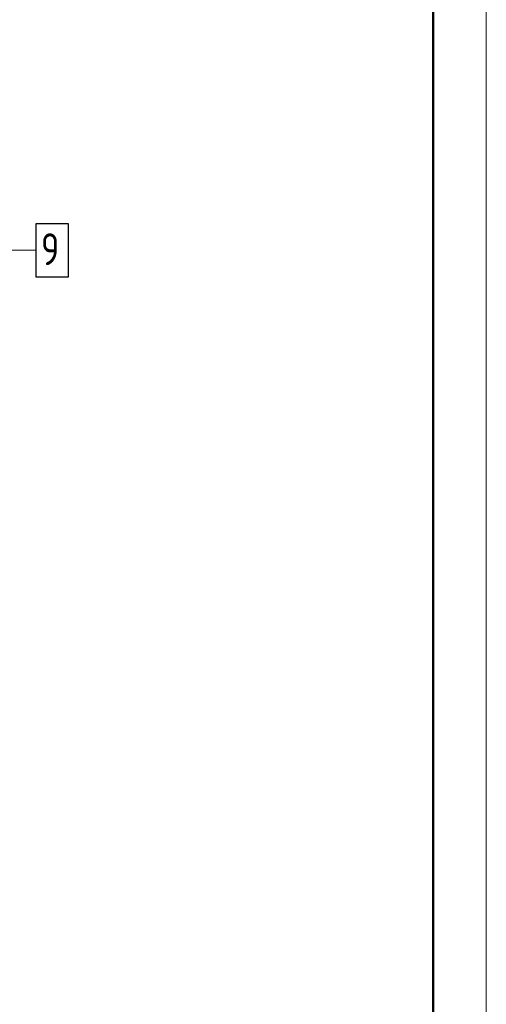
# Model space of a CAD drawing. Header units: millimetres. Extents: x 0 to 43617, y 0 to 29700.
# Tile 11 of 12: x 37609 to 42000, y 14553 to 23812. Entities that reach past the tile are written whole.
import ezdxf

# ---------------------------------------------------------------- set-up
doc = ezdxf.new("R2010")
doc.units = ezdxf.units.MM
for name, color, linetype, lineweight in [('Standard', 7, 'Continuous', 25), ('ДОП Верх по Х', 7, 'Continuous', 25), ('Позиционная метка номер позиции', 7, 'Continuous', 13)]:
    doc.layers.add(name, color=color, linetype=linetype, lineweight=lineweight)
doc.styles.add('ISOCPEUR', font='txt')

msp = doc.modelspace()

# ---------------------------------------------------------------- linework, layer by layer
at = {"layer": 'Standard', "color": 7, "linetype": 'Continuous', "lineweight": 13, "transparency": 33554687}
msp.add_lwpolyline([(0, 0), (42000, 0), (42000, 29700), (0, 29700), (0, 0)], close=True, dxfattribs=at)
at = {"layer": 'Standard', "color": 7, "linetype": 'Continuous', "lineweight": 50, "transparency": 33554687}
msp.add_lwpolyline([(2000, 29200), (41500, 29200), (41500, 500), (2000, 500), (2000, 29200)], close=True, dxfattribs=at)
at = {"layer": 'ДОП Верх по Х', "color": 7, "linetype": 'Continuous', "lineweight": 25, "transparency": 33554687}
msp.add_lwpolyline([(37760, 21394), (38070, 21394), (38070, 21894), (37760, 21894), (37760, 21394)], dxfattribs=at)
at = {"layer": 'Позиционная метка номер позиции', "color": 7, "linetype": 'Continuous', "lineweight": 13, "transparency": 33554687}
msp.add_lwpolyline([(34660, 22719.6), (34122.6, 22182.2), (34122.6, 21644), (37760, 21644)], dxfattribs=at)

# ---------------------------------------------------------------- texts
at = {"layer": 'ДОП Верх по Х', "color": 7, "linetype": 'Continuous', "lineweight": 13, "transparency": 33554687, "insert": (37810, 21504), "char_height": 300, "width": 326.407, "attachment_point": 7, "style": 'ISOCPEUR'}
msp.add_mtext('\\W0.78;9', dxfattribs=at)

doc.saveas('drawing.dxf')
